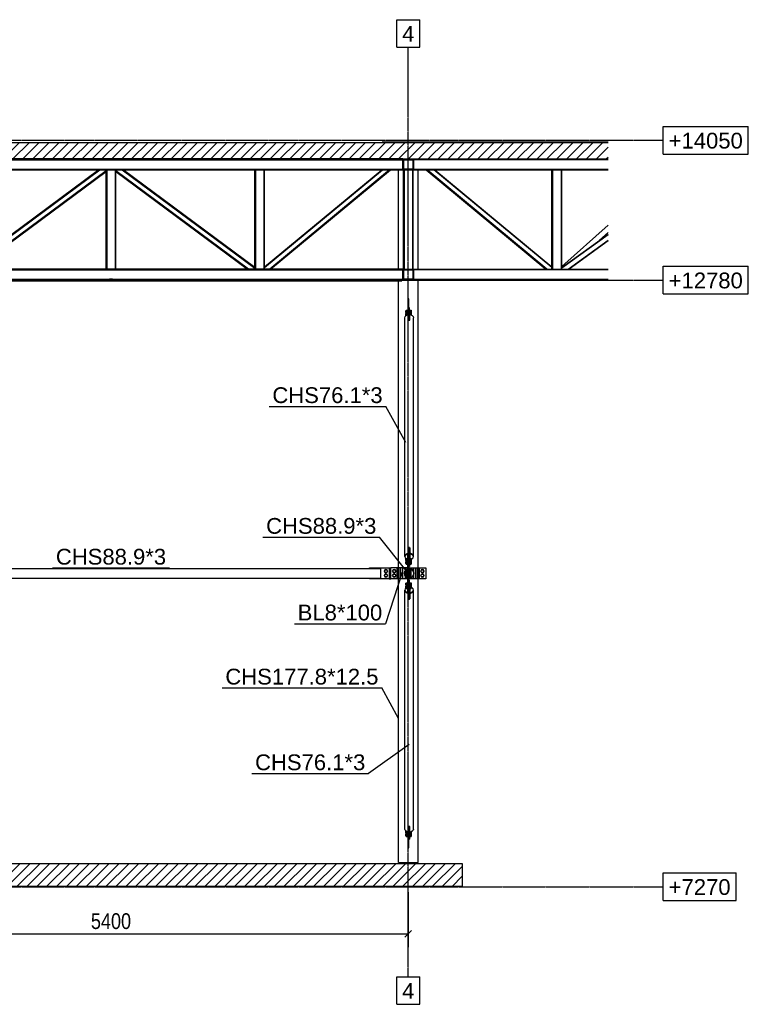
# Model space of a CAD drawing. Header units: millimetres. Extents: x 0 to 142951, y 0 to 27942.
# Tile 70 of 70: x 136334 to 142951, y 446 to 9389. Entities that reach past the tile are written whole.
import ezdxf

# ---------------------------------------------------------------- set-up
doc = ezdxf.new("R2010")
doc.units = ezdxf.units.MM
doc.linetypes.add('DXK_LINE_DOT2', pattern=[3.9198, 1.9599, -1.9599])
doc.linetypes.add('DXK_LINE_DOT3', pattern=[5.9187, 2.979, -0.9799, 0.9799, -0.9799])
doc.styles.add('Arial', font='ARIAL.TTF', dxfattribs={"height": 0.2})
doc.styles.add('Arial Narrow', font='ARIALN.TTF', dxfattribs={"height": 0.2})

# ---------------------------------------------------------------- blocks, each defined once
blk = doc.blocks.new('Part-85589 - 85581')
at = {"color": 7}
for p, q in [((139867.1, 6853.2), (139859.1, 6853.2)), ((139859.1, 6853.2), (139859.1, 6710.1)), ((139867.1, 6745.2), (139867.1, 6853.2)), ((139859.1, 6726.2), (139867.1, 6726.2)), ((139867.1, 6665.2), (139866.1, 6665.2))]:
    blk.add_line(p, q, dxfattribs=at)
blk = doc.blocks.new('Bolt-85613 - 85581')
at = {"color": 7}
for p, q in [((139838.1, 4270.4), (139838.1, 4270)), ((139838.1, 4270.4), (139843.1, 4270.4)), ((139838.1, 4270), (139838.1, 4254.7)), ((139838.1, 4254.7), (139843.1, 4254.7)), ((139838.1, 4244.9), (139838.1, 4244.5)), ((139838.1, 4244.9), (139843.1, 4244.9)), ((139838.1, 4244.5), (139838.1, 4229.1)), ((139838.1, 4229.1), (139843.1, 4229.1)), ((139843.1, 4275.5), (139843.1, 4224)), ((139843.1, 4275.5), (139856.1, 4275.5)), ((139843.1, 4264.9), (139856.1, 4264.9)), ((139843.1, 4251.9), (139856.1, 4251.9)), ((139843.1, 4249.5), (139856.1, 4249.5)), ((139843.1, 4239.3), (139856.1, 4239.3)), ((139843.1, 4226.3), (139856.1, 4226.3)), ((139843.1, 4224), (139856.1, 4224)), ((139856.1, 4277.3), (139856.1, 4276.6)), ((139856.1, 4277.3), (139859.1, 4277.3)), ((139856.1, 4276.6), (139856.1, 4222.2)), ((139856.1, 4247.8), (139859.1, 4247.8)), ((139856.1, 4222.2), (139859.1, 4222.2)), ((139875.1, 4277.3), (139878.1, 4277.3)), ((139875.1, 4247.8), (139878.1, 4247.8)), ((139875.1, 4222.2), (139878.1, 4222.2)), ((139878.1, 4277.3), (139878.1, 4222.2)), ((139878.1, 4275.5), (139888.1, 4275.5)), ((139878.1, 4264.9), (139888.1, 4264.9)), ((139878.1, 4251.9), (139888.1, 4251.9)), ((139878.1, 4249.5), (139888.1, 4249.5)), ((139878.1, 4239.3), (139888.1, 4239.3)), ((139878.1, 4226.3), (139888.1, 4226.3)), ((139878.1, 4224), (139888.1, 4224)), ((139888.1, 4275.5), (139888.1, 4224))]:
    blk.add_line(p, q, dxfattribs=at)
blk = doc.blocks.new('Part-85582 - 85581')
h = blk.add_hatch()
h.set_pattern_fill('ANSI31', color=6, scale=20, style=0)
h.paths.add_polyline_path([(140353.1, 1725.2), (123153.1, 1725.2), (123153.1, 1515.2), (140353.1, 1515.2)])
for p, q in [((123153.1, 1725.2), (140353.1, 1725.2)), ((140353.1, 1725.2), (140353.1, 1515.2)), ((140353.1, 1515.2), (123153.1, 1515.2))]:
    blk.add_line(p, q)
blk = doc.blocks.new('Part-85586 - 85581')
at = {"color": 7}
for p, q in [((139774.2, 7124.2), (139774.2, 8024.2)), ((139952, 7124.2), (139952, 8024.2)), ((139774.2, 4410.2), (139774.2, 7016.2)), ((139952, 4410.2), (139952, 7024.2)), ((139774.2, 1735.2), (139774.2, 4310.2)), ((139952, 1735.2), (139952, 4310.2)), ((139774.2, 1735.2), (139952, 1735.2))]:
    blk.add_line(p, q, dxfattribs=at)
blk = doc.blocks.new('Part-85587 - 85581')
at = {"color": 7}
for p, q in [((139844.2, 6703.4), (139856.6, 6709.7)), ((139856.6, 6709.7), (139866.1, 6711.2)), ((139866.1, 6659.4), (139866.1, 6711.2)), ((139876.1, 6659.4), (139876.1, 6711.2)), ((139876.1, 6711.2), (139885.7, 6709.7)), ((139885.7, 6709.7), (139898, 6703.4)), ((139833.1, 6682.7), (139836, 6693.9)), ((139833.1, 4512.3), (139833.1, 6682.7)), ((139836, 6693.9), (139844.2, 6703.4)), ((139866.1, 6659.4), (139871.1, 6660.2)), ((139871.1, 6660.2), (139876.1, 6659.4)), ((139898, 6703.4), (139906.3, 6693.9)), ((139906.3, 6693.9), (139909.2, 6682.7)), ((139909.2, 4512.3), (139909.2, 6682.7)), ((139866.1, 4592.5), (139867.1, 4592.7)), ((139866.1, 4592.5), (139866.1, 4538.5)), ((139866.1, 4590.2), (139867.1, 4590.4)), ((139875.1, 4592.7), (139876.1, 4592.5)), ((139875.1, 4590.4), (139876.1, 4590.2)), ((139876.1, 4592.5), (139876.1, 4538.5)), ((139836, 4523.5), (139833.1, 4512.3)), ((139833.1, 4512.3), (139836, 4501.1)), ((139844.2, 4533), (139836, 4523.5)), ((139836, 4501.1), (139844.2, 4491.6)), ((139836.1, 4512.3), (139838.8, 4522.6)), ((139838.8, 4502), (139836.1, 4512.3)), ((139838.8, 4522.6), (139846.3, 4531.3)), ((139846.3, 4493.2), (139838.8, 4502)), ((139856.6, 4539.3), (139844.2, 4533)), ((139844.2, 4491.6), (139856.6, 4485.2)), ((139846.3, 4531.3), (139857.7, 4537.2)), ((139857.7, 4487.4), (139846.3, 4493.2)), ((139866.1, 4540.8), (139856.6, 4539.3)), ((139856.6, 4485.2), (139859.1, 4484.8)), ((139857.7, 4537.2), (139866.1, 4538.5)), ((139859.1, 4487.2), (139857.7, 4487.4)), ((139866.1, 4536.4), (139866.1, 4537.9)), ((139866.1, 4537.9), (139867.1, 4537.7)), ((139875.1, 4537.7), (139876.1, 4537.9)), ((139875.1, 4535.4), (139876.1, 4535.5)), ((139885.7, 4539.3), (139876.1, 4540.8)), ((139876.1, 4538.5), (139884.5, 4537.2)), ((139876.1, 4537.9), (139876.1, 4483.8)), ((139884.5, 4487.4), (139876.1, 4486.1)), ((139876.1, 4483.8), (139885.7, 4485.2)), ((139884.5, 4537.2), (139895.9, 4531.3)), ((139895.9, 4493.2), (139884.5, 4487.4)), ((139898, 4533), (139885.7, 4539.3)), ((139885.7, 4485.2), (139898, 4491.6)), ((139895.9, 4531.3), (139903.5, 4522.6)), ((139903.5, 4502), (139895.9, 4493.2)), ((139906.3, 4523.5), (139898, 4533)), ((139898, 4491.6), (139906.3, 4501.1)), ((139903.5, 4522.6), (139906.2, 4512.3)), ((139906.2, 4512.3), (139903.5, 4502)), ((139909.2, 4512.3), (139906.3, 4523.5)), ((139906.3, 4501.1), (139909.2, 4512.3))]:
    blk.add_line(p, q, dxfattribs=at)
blk = doc.blocks.new('Part-85588 - 85581')
at = {"color": 7}
for p, q in [((139836, 4219.4), (139833.1, 4208.2)), ((139833.1, 2037.8), (139833.1, 4208.2)), ((139833.1, 4208.2), (139836, 4197)), ((139844.2, 4228.9), (139836, 4219.4)), ((139836.1, 4208.2), (139838.8, 4218.5)), ((139838.8, 4197.9), (139836.1, 4208.2)), ((139838.8, 4218.5), (139846.3, 4227.3)), ((139856.6, 4235.2), (139844.2, 4228.9)), ((139846.3, 4227.3), (139857.7, 4233.1)), ((139859.1, 4235.6), (139856.6, 4235.2)), ((139857.7, 4233.1), (139859.1, 4233.3)), ((139876.1, 4236.7), (139876.1, 4182.6)), ((139885.7, 4235.2), (139876.1, 4236.7)), ((139876.1, 4234.4), (139884.5, 4233.1)), ((139884.5, 4233.1), (139895.9, 4227.3)), ((139898, 4228.9), (139885.7, 4235.2)), ((139895.9, 4227.3), (139903.5, 4218.5)), ((139906.3, 4219.4), (139898, 4228.9)), ((139903.5, 4218.5), (139906.2, 4208.2)), ((139906.2, 4208.2), (139903.5, 4197.9)), ((139909.2, 4208.2), (139906.3, 4219.4)), ((139906.3, 4197), (139909.2, 4208.2)), ((139909.2, 2037.8), (139909.2, 4208.2)), ((139836, 4197), (139844.2, 4187.5)), ((139846.3, 4189.1), (139838.8, 4197.9)), ((139844.2, 4187.5), (139856.6, 4181.2)), ((139857.7, 4183.3), (139846.3, 4189.1)), ((139856.6, 4181.2), (139866.1, 4179.7)), ((139866.1, 4182), (139857.7, 4183.3)), ((139866.1, 4182.6), (139866.1, 4184.1)), ((139866.1, 4182.6), (139867.1, 4182.8)), ((139866.1, 4182), (139866.1, 4127.9)), ((139866.1, 4130.2), (139867.1, 4130.1)), ((139866.1, 4127.9), (139867.1, 4127.8)), ((139875.1, 4185.1), (139876.1, 4184.9)), ((139875.1, 4182.8), (139876.1, 4182.6)), ((139875.1, 4130.1), (139876.1, 4130.2)), ((139875.1, 4127.8), (139876.1, 4127.9)), ((139884.5, 4183.3), (139876.1, 4182)), ((139876.1, 4182), (139876.1, 4127.9)), ((139876.1, 4179.7), (139885.7, 4181.2)), ((139895.9, 4189.1), (139884.5, 4183.3)), ((139885.7, 4181.2), (139898, 4187.5)), ((139903.5, 4197.9), (139895.9, 4189.1)), ((139898, 4187.5), (139906.3, 4197)), ((139866.1, 2009.3), (139866.1, 2061.1)), ((139871.1, 2060.3), (139866.1, 2061.1)), ((139876.1, 2061.1), (139871.1, 2060.3)), ((139876.1, 2009.3), (139876.1, 2061.1)), ((139836, 2026.6), (139833.1, 2037.8)), ((139844.2, 2017.1), (139836, 2026.6)), ((139856.6, 2010.8), (139844.2, 2017.1)), ((139866.1, 2009.3), (139856.6, 2010.8)), ((139885.7, 2010.8), (139876.1, 2009.3)), ((139898, 2017.1), (139885.7, 2010.8)), ((139906.3, 2026.6), (139898, 2017.1)), ((139909.2, 2037.8), (139906.3, 2026.6))]:
    blk.add_line(p, q, dxfattribs=at)
blk = doc.blocks.new('Part-85590 - 85581')
at = {"color": 7}
for p, q in [((139859.1, 2010.4), (139859.1, 1867.2)), ((139859.1, 1994.2), (139867.1, 1994.2)), ((139866.1, 2055.2), (139867.1, 2055.2)), ((139867.1, 1867.2), (139867.1, 1975.2)), ((139859.1, 1867.2), (139867.1, 1867.2))]:
    blk.add_line(p, q, dxfattribs=at)
blk = doc.blocks.new('Part-85595 - 85581')
at = {"color": 7}
for p, q in [((139875.1, 6773.3), (139867.1, 6773.3)), ((139867.1, 6745.2), (139867.1, 6659.6)), ((139875.1, 6659.6), (139875.1, 6773.3)), ((139875.1, 6664.6), (139867.1, 6664.6))]:
    blk.add_line(p, q, dxfattribs=at)
blk = doc.blocks.new('Bolt-85596 - 85581')
at = {"color": 7}
for p, q in [((139838.1, 6744.9), (139838.1, 6729.1)), ((139838.1, 6744.9), (139843.1, 6744.9)), ((139838.1, 6729.1), (139843.1, 6729.1)), ((139838.1, 6719.3), (139838.1, 6703.6)), ((139838.1, 6719.3), (139843.1, 6719.3)), ((139843.1, 6750), (139843.1, 6702.1)), ((139843.1, 6750), (139856.1, 6750)), ((139843.1, 6747.7), (139856.1, 6747.7)), ((139843.1, 6734.7), (139856.1, 6734.7)), ((139843.1, 6724.4), (139856.1, 6724.4)), ((139843.1, 6722.1), (139856.1, 6722.1)), ((139843.1, 6709.1), (139855.4, 6709.1)), ((139856.1, 6751.8), (139856.1, 6709.5)), ((139856.1, 6751.8), (139859.1, 6751.8)), ((139856.1, 6726.2), (139859.1, 6726.2)), ((139875.1, 6751.8), (139878.1, 6751.8)), ((139875.1, 6726.2), (139878.1, 6726.2)), ((139878.1, 6751.8), (139878.1, 6710.9)), ((139878.1, 6750), (139888.1, 6750)), ((139878.1, 6747.7), (139888.1, 6747.7)), ((139878.1, 6734.7), (139888.1, 6734.7)), ((139878.1, 6724.4), (139888.1, 6724.4)), ((139878.1, 6722.1), (139888.1, 6722.1)), ((139886.9, 6709.1), (139888.1, 6709.1)), ((139888.1, 6750), (139888.1, 6708.5)), ((139838.1, 6703.6), (139843.1, 6703.6)), ((139875.1, 6696.7), (139876.1, 6696.7))]:
    blk.add_line(p, q, dxfattribs=at)
blk = doc.blocks.new('Part-85597 - 85581')
at = {"color": 7}
for p, q in [((139867.1, 2060.9), (139867.1, 1975.2)), ((139875.1, 2060.9), (139875.1, 1947.2)), ((139875.1, 2055.9), (139867.1, 2055.9)), ((139867.1, 1947.2), (139875.1, 1947.2))]:
    blk.add_line(p, q, dxfattribs=at)
blk = doc.blocks.new('Bolt-85598 - 85581')
at = {"color": 7}
for p, q in [((139838.1, 2016.9), (139838.1, 2001.2)), ((139838.1, 2016.9), (139843.1, 2016.9)), ((139838.1, 2001.2), (139843.1, 2001.2)), ((139838.1, 1991.4), (139838.1, 1975.6)), ((139838.1, 1991.4), (139843.1, 1991.4)), ((139838.1, 1975.6), (139843.1, 1975.6)), ((139843.1, 2018.4), (139843.1, 1970.5)), ((139843.1, 2011.4), (139855.4, 2011.4)), ((139843.1, 1998.4), (139856.1, 1998.4)), ((139843.1, 1996), (139856.1, 1996)), ((139843.1, 1985.8), (139856.1, 1985.8)), ((139843.1, 1972.8), (139856.1, 1972.8)), ((139843.1, 1970.5), (139856.1, 1970.5)), ((139856.1, 2011), (139856.1, 1968.7)), ((139856.1, 1994.3), (139859.1, 1994.3)), ((139856.1, 1968.7), (139859.1, 1968.7)), ((139875.1, 2023.8), (139876.1, 2023.8)), ((139875.1, 1994.3), (139878.1, 1994.3)), ((139875.1, 1968.7), (139878.1, 1968.7)), ((139878.1, 2009.6), (139878.1, 1968.7)), ((139878.1, 1998.4), (139888.1, 1998.4)), ((139878.1, 1996), (139888.1, 1996)), ((139878.1, 1985.8), (139888.1, 1985.8)), ((139878.1, 1972.8), (139888.1, 1972.8)), ((139878.1, 1970.5), (139888.1, 1970.5)), ((139886.9, 2011.4), (139888.1, 2011.4)), ((139888.1, 2012), (139888.1, 1970.5))]:
    blk.add_line(p, q, dxfattribs=at)
blk = doc.blocks.new('Part-85605 - 85581')
h = blk.add_hatch(color=6)
h.paths.add_polyline_path([(139915.6, 4360.2), (139912.2, 4377.3), (139902.6, 4391.7), (139888.1, 4401.3), (139871.1, 4404.7), (139854.1, 4401.3), (139839.7, 4391.7), (139830.1, 4377.3), (139826.7, 4360.2), (139830.1, 4343.2), (139839.7, 4328.8), (139854.1, 4319.2), (139871.1, 4315.8), (139888.1, 4319.2), (139902.6, 4328.8), (139912.2, 4343.2)])
h.paths.add_polyline_path([(139900.4, 4330.9), (139887, 4321.9), (139871.1, 4318.8), (139855.3, 4321.9), (139841.8, 4330.9), (139832.8, 4344.4), (139829.7, 4360.2), (139832.8, 4376.1), (139841.8, 4389.6), (139855.3, 4398.5), (139871.1, 4401.7), (139887, 4398.5), (139900.4, 4389.6), (139909.4, 4376.1), (139912.6, 4360.2), (139909.4, 4344.4)])
for radius, start, end in [(44.4, 22.5, 202.5), (41.5, 337.5, 157.5), (41.5, 157.5, 337.5), (44.4, 202.5, 22.5)]:
    blk.add_arc((139871.1, 4360.2), radius, start, end)
blk = doc.blocks.new('Part-86279 - 85581')
blk.add_hatch(color=6).paths.add_polyline_path([(137166, 7024.2), (137164.6, 7028.2), (137160.6, 7031.2), (137155.3, 7032.2), (137149.9, 7031.2), (137145.9, 7028.2), (137144.5, 7024.2), (137145.9, 7020.2), (137149.9, 7017.3), (137155.3, 7016.2), (137160.6, 7017.3), (137164.6, 7020.2)])
at = {"color": 7}
blk.add_line((134522.3, 7016.2), (137155.3, 7016.2), dxfattribs=at)
for p, q in [((137145.9, 7028.2), (137144.5, 7024.2)), ((137144.5, 7024.2), (137145.9, 7020.2)), ((137149.9, 7031.2), (137145.9, 7028.2)), ((137145.9, 7020.2), (137149.9, 7017.3)), ((137155.3, 7032.2), (137149.9, 7031.2)), ((137149.9, 7017.3), (137155.3, 7016.2)), ((137160.6, 7031.2), (137155.3, 7032.2)), ((137155.3, 7016.2), (137160.6, 7017.3)), ((137164.6, 7028.2), (137160.6, 7031.2)), ((137160.6, 7017.3), (137164.6, 7020.2)), ((137166, 7024.2), (137164.6, 7028.2)), ((137164.6, 7020.2), (137166, 7024.2))]:
    blk.add_line(p, q)
blk = doc.blocks.new('Part-85608 - 85581')
blk.add_hatch(color=6).paths.add_polyline_path([(139867.1, 4536.4), (139859.1, 4536.4), (139859.1, 4403.9), (139867.1, 4403.9)])
for p, q in [((139859.1, 4403.9), (139859.1, 4536.4)), ((139859.1, 4536.4), (139867.1, 4536.4)), ((139867.1, 4536.4), (139867.1, 4403.9)), ((139867.1, 4403.9), (139859.1, 4403.9))]:
    blk.add_line(p, q)
blk = doc.blocks.new('Part-85609 - 85581')
at = {"color": 7}
for p, q in [((139875.1, 4596.5), (139867.1, 4596.5)), ((139867.1, 4596.5), (139867.1, 4536.4)), ((139875.1, 4596.5), (139875.1, 4421.7)), ((139867.1, 4487.8), (139875.1, 4487.8)), ((139867.1, 4459.7), (139875.1, 4459.7)), ((139867.1, 4424.3), (139875.1, 4424.3)), ((139867.1, 4421.7), (139875.1, 4421.7))]:
    blk.add_line(p, q, dxfattribs=at)
blk = doc.blocks.new('Bolt-85610 - 85581')
at = {"color": 7}
for p, q in [((139838.1, 4491.4), (139838.1, 4475.6)), ((139838.1, 4491.4), (139843.1, 4491.4)), ((139838.1, 4475.6), (139843.1, 4475.6)), ((139843.1, 4496.5), (139843.1, 4444.9)), ((139843.1, 4496.5), (139856.1, 4496.5)), ((139843.1, 4494.2), (139856.1, 4494.2)), ((139843.1, 4481.2), (139856.1, 4481.2)), ((139856.1, 4498.3), (139856.1, 4443.2)), ((139856.1, 4498.3), (139859.1, 4498.3)), ((139856.1, 4472.7), (139859.1, 4472.7)), ((139875.1, 4498.3), (139878.1, 4498.3)), ((139875.1, 4472.7), (139878.1, 4472.7)), ((139878.1, 4498.3), (139878.1, 4443.2)), ((139878.1, 4496.5), (139888.1, 4496.5)), ((139878.1, 4494.2), (139888.1, 4494.2)), ((139878.1, 4481.2), (139888.1, 4481.2)), ((139888.1, 4496.5), (139888.1, 4444.9)), ((139838.1, 4465.8), (139838.1, 4450.1)), ((139838.1, 4465.8), (139843.1, 4465.8)), ((139838.1, 4450.1), (139843.1, 4450.1)), ((139843.1, 4470.9), (139856.1, 4470.9)), ((139843.1, 4468.6), (139856.1, 4468.6)), ((139843.1, 4455.6), (139856.1, 4455.6)), ((139843.1, 4444.9), (139856.1, 4444.9)), ((139856.1, 4443.2), (139859.1, 4443.2)), ((139875.1, 4443.2), (139878.1, 4443.2)), ((139878.1, 4470.9), (139888.1, 4470.9)), ((139878.1, 4468.6), (139888.1, 4468.6)), ((139878.1, 4455.6), (139888.1, 4455.6)), ((139878.1, 4444.9), (139888.1, 4444.9))]:
    blk.add_line(p, q, dxfattribs=at)
blk = doc.blocks.new('Part-85611 - 85581')
blk.add_hatch(color=6).paths.add_polyline_path([(139867.1, 4316.6), (139859.1, 4316.6), (139859.1, 4184.1), (139867.1, 4184.1)])
for p, q in [((139859.1, 4184.1), (139859.1, 4316.6)), ((139859.1, 4316.6), (139867.1, 4316.6)), ((139867.1, 4316.6), (139867.1, 4184.1)), ((139867.1, 4184.1), (139859.1, 4184.1))]:
    blk.add_line(p, q)
blk = doc.blocks.new('Part-85612 - 85581')
at = {"color": 7}
for p, q in [((139875.1, 4298.8), (139867.1, 4298.8)), ((139867.1, 4296.2), (139875.1, 4296.2)), ((139875.1, 4124), (139875.1, 4298.8)), ((139867.1, 4260.8), (139875.1, 4260.8)), ((139867.1, 4232.7), (139875.1, 4232.7)), ((139867.1, 4124), (139867.1, 4184.1)), ((139875.1, 4124), (139867.1, 4124))]:
    blk.add_line(p, q, dxfattribs=at)
blk = doc.blocks.new('Part-85614 - 85581')
at = {"color": 7}
for p, q in [((134716.3, 4403.8), (134817.3, 4403.8)), ((134716.3, 4316.7), (134716.3, 4403.8)), ((134817.3, 4404.7), (139509, 4404.7)), ((134817.3, 4403.8), (134817.3, 4404.7)), ((139509, 4403.8), (139509, 4404.7)), ((139509, 4403.8), (139610, 4403.8)), ((139610, 4403.8), (139610, 4316.7)), ((134817.3, 4316.7), (134716.3, 4316.7)), ((134817.3, 4315.8), (134817.3, 4316.7)), ((134817.3, 4315.8), (139509, 4315.8)), ((139509, 4316.7), (139610, 4316.7)), ((139509, 4315.8), (139509, 4316.7))]:
    blk.add_line(p, q, dxfattribs=at)
blk = doc.blocks.new('Part-85615 - 85581')
at = {"color": 7}
for p, q in [((139859.1, 4410.2), (139705, 4410.2)), ((139705, 4310.2), (139705, 4410.2)), ((139760, 4410.2), (139760, 4310.2)), ((139767.9, 4310.2), (139767.9, 4410.2)), ((139769, 4310.2), (139769, 4410.2)), ((139778.7, 4310.2), (139778.7, 4410.2)), ((139794.2, 4310.2), (139794.2, 4410.2)), ((139814.4, 4310.2), (139814.4, 4410.2)), ((139837.9, 4389), (139837.9, 4410.2)), ((139837.9, 4336.8), (139837.9, 4383.7)), ((139875.1, 4410.2), (140021.3, 4410.2)), ((139888.4, 4401.2), (139888.4, 4410.2)), ((139888.4, 4322.9), (139888.4, 4397.6)), ((139911.9, 4377.7), (139911.9, 4410.2)), ((139932.1, 4310.2), (139932.1, 4410.2)), ((139947.5, 4310.2), (139947.5, 4410.2)), ((139957.3, 4310.2), (139957.3, 4410.2)), ((139958.4, 4310.2), (139958.4, 4410.2)), ((139966.3, 4310.2), (139966.3, 4410.2)), ((140021.3, 4410.2), (140021.3, 4310.2)), ((139859.1, 4310.2), (139705, 4310.2)), ((139837.9, 4310.2), (139837.9, 4331.5)), ((140021.3, 4310.2), (139875.1, 4310.2)), ((139888.4, 4310.2), (139888.4, 4319.3)), ((139911.9, 4356.6), (139911.9, 4363.8)), ((139911.9, 4310.2), (139911.9, 4342.7))]:
    blk.add_line(p, q, dxfattribs=at)
blk = doc.blocks.new('Part-85616 - 85581')
at = {"color": 7}
for p, q in [((139690, 4410.2), (139705, 4410.2)), ((139690, 4310.2), (139705, 4310.2))]:
    blk.add_line(p, q, dxfattribs=at)
blk = doc.blocks.new('Part-85617 - 85581')
at = {"color": 7}
for p, q in [((139510, 4410.2), (139690, 4410.2)), ((139510, 4403.8), (139510, 4410.2)), ((139690, 4410.2), (139690, 4310.2)), ((139510, 4310.2), (139510, 4316.7)), ((139690, 4310.2), (139510, 4310.2))]:
    blk.add_line(p, q, dxfattribs=at)
blk = doc.blocks.new('Bolt-85619 - 85581')
at = {"color": 7}
for p, q in [((139977.4, 4380.2), (139984.3, 4392.2)), ((139984.3, 4392.2), (139998.2, 4392.2)), ((139998.2, 4392.2), (140005.1, 4380.2)), ((139984.3, 4368.2), (139977.4, 4380.2)), ((139977.4, 4340.2), (139984.3, 4352.2)), ((139984.3, 4328.2), (139977.4, 4340.2)), ((139998.2, 4368.2), (139984.3, 4368.2)), ((139984.3, 4352.2), (139998.2, 4352.2)), ((139998.2, 4328.2), (139984.3, 4328.2)), ((140005.1, 4380.2), (139998.2, 4368.2)), ((139998.2, 4352.2), (140005.1, 4340.2)), ((140005.1, 4340.2), (139998.2, 4328.2))]:
    blk.add_line(p, q, dxfattribs=at)
for centre, start, end in [((139991.3, 4380.2), 0, 180), ((139991.3, 4380.2), 180, 0), ((139991.3, 4340.2), 0, 180), ((139991.3, 4340.2), 180, 0)]:
    blk.add_arc(centre, 15, start, end, dxfattribs=at)
blk = doc.blocks.new('Bolt-85620 - 85581')
at = {"color": 7}
for p, q in [((139721.1, 4380.2), (139728.1, 4392.2)), ((139728.1, 4392.2), (139741.9, 4392.2)), ((139741.9, 4392.2), (139748.9, 4380.2)), ((139728.1, 4368.2), (139721.1, 4380.2)), ((139721.1, 4340.2), (139728.1, 4352.2)), ((139728.1, 4328.2), (139721.1, 4340.2)), ((139741.9, 4368.2), (139728.1, 4368.2)), ((139728.1, 4352.2), (139741.9, 4352.2)), ((139741.9, 4328.2), (139728.1, 4328.2)), ((139748.9, 4380.2), (139741.9, 4368.2)), ((139741.9, 4352.2), (139748.9, 4340.2)), ((139748.9, 4340.2), (139741.9, 4328.2))]:
    blk.add_line(p, q, dxfattribs=at)
for centre, start, end in [((139735, 4380.2), 0, 180), ((139735, 4380.2), 180, 0), ((139735, 4340.2), 0, 180), ((139735, 4340.2), 180, 0)]:
    blk.add_arc(centre, 15, start, end, dxfattribs=at)
blk = doc.blocks.new('Bolt-85621 - 85581')
at = {"color": 7}
for p, q in [((139646.1, 4380.2), (139653.1, 4392.2)), ((139653.1, 4392.2), (139666.9, 4392.2)), ((139666.9, 4392.2), (139673.9, 4380.2)), ((139653.1, 4368.2), (139646.1, 4380.2)), ((139646.1, 4340.2), (139653.1, 4352.2)), ((139653.1, 4328.2), (139646.1, 4340.2)), ((139666.9, 4368.2), (139653.1, 4368.2)), ((139653.1, 4352.2), (139666.9, 4352.2)), ((139666.9, 4328.2), (139653.1, 4328.2)), ((139673.9, 4380.2), (139666.9, 4368.2)), ((139666.9, 4352.2), (139673.9, 4340.2)), ((139673.9, 4340.2), (139666.9, 4328.2))]:
    blk.add_line(p, q, dxfattribs=at)
for centre, start, end in [((139660, 4380.2), 0, 180), ((139660, 4380.2), 180, 0), ((139660, 4340.2), 0, 180), ((139660, 4340.2), 180, 0)]:
    blk.add_arc(centre, 15, start, end, dxfattribs=at)
blk = doc.blocks.new('Part-85623 - 85581')
at = {"color": 7}
for p, q in [((139859.1, 4402.3), (139859.1, 4403.9)), ((139859.1, 4321.2), (139859.1, 4399.3)), ((139859.1, 4316.6), (139859.1, 4318.2))]:
    blk.add_line(p, q, dxfattribs=at)
blk = doc.blocks.new('Part-85624 - 85581')
at = {"color": 7}
for p, q in [((139867.1, 4410.2), (139875.1, 4410.2)), ((139867.1, 4319.6), (139867.1, 4400.9)), ((139875.1, 4403.9), (139875.1, 4410.2)), ((139875.1, 4319.6), (139875.1, 4400.9)), ((139867.1, 4310.2), (139875.1, 4310.2)), ((139875.1, 4310.2), (139875.1, 4316.6))]:
    blk.add_line(p, q, dxfattribs=at)
blk = doc.blocks.new('Bolt-85625 - 85581')
at = {"color": 7}
for p, q in [((139838.1, 4384), (139838.1, 4372.2)), ((139840.9, 4388.2), (139843.1, 4388.2)), ((139843.1, 4394), (139843.1, 4394.1)), ((139843.1, 4394.1), (139843.3, 4394.1)), ((139843.1, 4390.4), (139843.1, 4366.4)), ((139843.1, 4387.2), (139856.1, 4387.2)), ((139848.6, 4394.1), (139856.1, 4394.1)), ((139856.1, 4395.2), (139856.1, 4365.2)), ((139856.1, 4395.2), (139859.1, 4395.2)), ((139875.1, 4395.2), (139878.1, 4395.2)), ((139878.1, 4395.2), (139878.1, 4365.2)), ((139878.1, 4394.1), (139888.1, 4394.1)), ((139878.1, 4387.2), (139888.1, 4387.2)), ((139888.1, 4366.4), (139888.1, 4394.1)), ((139838.1, 4372.2), (139843.1, 4372.2)), ((139838.1, 4348.2), (139838.1, 4336.5)), ((139838.1, 4348.2), (139843.1, 4348.2)), ((139840.9, 4332.2), (139843.1, 4332.2)), ((139843.1, 4373.3), (139856.1, 4373.3)), ((139843.1, 4366.4), (139856.1, 4366.4)), ((139843.1, 4354.1), (139843.1, 4330.1)), ((139843.1, 4354.1), (139856.1, 4354.1)), ((139843.1, 4347.2), (139856.1, 4347.2)), ((139843.1, 4333.3), (139856.1, 4333.3)), ((139843.1, 4326.4), (139843.1, 4326.5)), ((139843.1, 4326.4), (139843.3, 4326.4)), ((139848.6, 4326.4), (139856.1, 4326.4)), ((139856.1, 4365.2), (139859.1, 4365.2)), ((139856.1, 4355.2), (139856.1, 4325.2)), ((139856.1, 4355.2), (139859.1, 4355.2)), ((139856.1, 4325.2), (139859.1, 4325.2)), ((139875.1, 4365.2), (139878.1, 4365.2)), ((139875.1, 4355.2), (139878.1, 4355.2)), ((139875.1, 4325.2), (139878.1, 4325.2)), ((139878.1, 4373.3), (139888.1, 4373.3)), ((139878.1, 4366.4), (139888.1, 4366.4)), ((139878.1, 4355.2), (139878.1, 4325.2)), ((139878.1, 4354.1), (139888.1, 4354.1)), ((139878.1, 4347.2), (139888.1, 4347.2)), ((139878.1, 4333.3), (139888.1, 4333.3)), ((139878.1, 4326.4), (139888.1, 4326.4)), ((139888.1, 4326.4), (139888.1, 4354.1))]:
    blk.add_line(p, q, dxfattribs=at)
blk = doc.blocks.new('Part-86325 - 85581')
at = {"color": 7}
for p, q in [((140487, 8276.2), (139986, 8276.2)), ((139986, 8274.2), (139986, 8276.2)), ((140486, 8274.2), (140486, 8276.2))]:
    blk.add_line(p, q, dxfattribs=at)
blk = doc.blocks.new('Part-86099 - 85581')
h = blk.add_hatch(color=6)
h.paths.add_polyline_path([(139913.1, 8124.2), (139813.1, 8124.2), (139813.1, 8024.2), (139913.1, 8024.2)])
h.paths.add_polyline_path([(139821.1, 8032.2), (139821.1, 8116.2), (139905.1, 8116.2), (139905.1, 8032.2)])
for p, q in [((139813.1, 8024.2), (139813.1, 8124.2)), ((139813.1, 8124.2), (139913.1, 8124.2)), ((139821.1, 8032.2), (139821.1, 8116.2)), ((139821.1, 8116.2), (139905.1, 8116.2)), ((139905.1, 8116.2), (139905.1, 8032.2)), ((139913.1, 8024.2), (139913.1, 8124.2)), ((139813.1, 8024.2), (139913.1, 8024.2)), ((139905.1, 8032.2), (139821.1, 8032.2))]:
    blk.add_line(p, q)
blk = doc.blocks.new('GridLine-85746 - 85581')
at = {"color": 6}
for p, q in [((139757.5, 9389.3), (139968.8, 9389.3)), ((139757.5, 9139.3), (139757.5, 9389.3)), ((139968.8, 9139.3), (139968.8, 9389.3)), ((139757.5, 9139.3), (139968.8, 9139.3)), ((139757.5, 695.7), (139968.8, 695.7)), ((139757.5, 445.7), (139757.5, 695.7)), ((139968.8, 445.7), (139968.8, 695.7)), ((139757.5, 445.7), (139968.8, 445.7))]:
    blk.add_line(p, q, dxfattribs=at)
at = {"color": 6, "linetype": 'DXK_LINE_DOT3'}
blk.add_line((139863.1, 695.7), (139863.1, 9139.3), dxfattribs=at)
at = {"color": 7, "style": 'Arial'}
for p in [(139807.5, 9189.3), (139807.5, 495.7)]:
    blk.add_text('4', height=143.3, dxfattribs=at).set_placement(p)
blk = doc.blocks.new('GridLine-85747 - 85581')
at = {"color": 6}
for p, q in [((142177.6, 1639.2), (142839.5, 1639.2)), ((142177.6, 1389.2), (142177.6, 1639.2)), ((142839.5, 1389.2), (142839.5, 1639.2)), ((142177.6, 1389.2), (142839.5, 1389.2))]:
    blk.add_line(p, q, dxfattribs=at)
at = {"color": 6, "linetype": 'DXK_LINE_DOT3'}
blk.add_line((122472.6, 1514.2), (142177.6, 1514.2), dxfattribs=at)
at = {"color": 7, "style": 'Arial'}
blk.add_text('+7270', height=143.26, dxfattribs=at).set_placement((142227.6, 1439.2))
blk = doc.blocks.new('Part-86327 - 85581')
at = {"color": 7}
for p, q in [((141489.6, 8276.2), (140988, 8276.2)), ((140988, 8274.2), (140988, 8276.2)), ((141488, 8274.2), (141488, 8276.2))]:
    blk.add_line(p, q, dxfattribs=at)
blk = doc.blocks.new('Part-86180 - 85581')
for points in [[(141120.3, 7124.2), (140033.1, 8024.2), (140025.2, 8024.2), (141112.4, 7124.2)], [(141167, 7143.9), (140103.6, 8024.2), (140095.8, 8024.2), (141167, 7137.5)]]:
    blk.add_hatch(color=6).paths.add_polyline_path(points)
for p, q in [((140025.2, 8024.2), (141112.4, 7124.2)), ((140033.1, 8024.2), (140025.2, 8024.2)), ((141120.3, 7124.2), (140033.1, 8024.2)), ((140095.8, 8024.2), (140103.6, 8024.2)), ((141167, 7137.5), (140095.8, 8024.2)), ((140103.6, 8024.2), (141167, 7143.9)), ((141112.4, 7124.2), (141120.3, 7124.2)), ((141167, 7143.9), (141167, 7137.5))]:
    blk.add_line(p, q)
blk = doc.blocks.new('Part-86326 - 85581')
at = {"color": 7}
for p, q in [((140988, 8276.2), (140487, 8276.2)), ((140487, 8274.2), (140487, 8276.2)), ((140987, 8274.2), (140987, 8276.2))]:
    blk.add_line(p, q, dxfattribs=at)
blk = doc.blocks.new('Part-86187 - 85581')
at = {"color": 7}
for p, q in [((141257, 7147.7), (141677.6, 7521.9)), ((141600.6, 7386.4), (141677.6, 7455))]:
    blk.add_line(p, q, dxfattribs=at)
blk = doc.blocks.new('Part-86100 - 85581')
h = blk.add_hatch(color=6)
h.paths.add_polyline_path([(139913.1, 7124.2), (139813.1, 7124.2), (139813.1, 7024.2), (139913.1, 7024.2)])
h.paths.add_polyline_path([(139821.1, 7032.2), (139821.1, 7116.2), (139905.1, 7116.2), (139905.1, 7032.2)])
for p, q in [((139813.1, 7024.2), (139813.1, 7124.2)), ((139813.1, 7124.2), (139913.1, 7124.2)), ((139821.1, 7032.2), (139821.1, 7116.2)), ((139821.1, 7116.2), (139905.1, 7116.2)), ((139905.1, 7116.2), (139905.1, 7032.2)), ((139913.1, 7024.2), (139913.1, 7124.2)), ((139813.1, 7024.2), (139913.1, 7024.2)), ((139905.1, 7032.2), (139821.1, 7032.2))]:
    blk.add_line(p, q)
blk = doc.blocks.new('Part-86101 - 85581')
for points in [[(139824.1, 8024.2), (139818.1, 8024.2), (139818.1, 7124.2), (139824.1, 7124.2)], [(139908.1, 8024.2), (139902.1, 8024.2), (139902.1, 7124.2), (139908.1, 7124.2)]]:
    blk.add_hatch(color=6).paths.add_polyline_path(points)
for p, q in [((139818.1, 8024.2), (139824.1, 8024.2)), ((139818.1, 7124.2), (139818.1, 8024.2)), ((139824.1, 8024.2), (139824.1, 7124.2)), ((139908.1, 8024.2), (139902.1, 8024.2)), ((139902.1, 8024.2), (139902.1, 7124.2)), ((139908.1, 7124.2), (139908.1, 8024.2)), ((139818.1, 7124.2), (139824.1, 7124.2)), ((139902.1, 7124.2), (139908.1, 7124.2))]:
    blk.add_line(p, q)
blk = doc.blocks.new('Part-86127 - 85581')
for points in [[(139813.1, 8124.2), (134513.1, 8124.2), (134513.1, 8116.2), (139813.1, 8116.2)], [(139813.1, 8032.2), (134513.1, 8032.2), (134513.1, 8024.2), (139813.1, 8024.2)]]:
    blk.add_hatch(color=6).paths.add_polyline_path(points)
for p, q in [((139813.1, 8124.2), (134513.1, 8124.2)), ((134513.1, 8124.2), (134513.1, 8116.2)), ((134513.1, 8116.2), (139813.1, 8116.2)), ((139813.1, 8116.2), (139813.1, 8124.2)), ((134513.1, 8032.2), (139813.1, 8032.2)), ((134513.1, 8032.2), (134513.1, 8024.2)), ((134513.1, 8024.2), (139813.1, 8024.2)), ((139813.1, 8032.2), (139813.1, 8024.2))]:
    blk.add_line(p, q)
blk = doc.blocks.new('Part-86144 - 85581')
for points in [[(139813.1, 7124.2), (134513.1, 7124.2), (134513.1, 7116.2), (139813.1, 7116.2)], [(139813.1, 7032.2), (134513.1, 7032.2), (134513.1, 7024.2), (139813.1, 7024.2)]]:
    blk.add_hatch(color=6).paths.add_polyline_path(points)
for p, q in [((139813.1, 7124.2), (134513.1, 7124.2)), ((134513.1, 7124.2), (134513.1, 7116.2)), ((134513.1, 7116.2), (139813.1, 7116.2)), ((139813.1, 7116.2), (139813.1, 7124.2)), ((134513.1, 7032.2), (139813.1, 7032.2)), ((134513.1, 7032.2), (134513.1, 7024.2)), ((134513.1, 7024.2), (139813.1, 7024.2)), ((139813.1, 7032.2), (139813.1, 7024.2))]:
    blk.add_line(p, q)
blk = doc.blocks.new('Part-86145 - 85581')
for points in [[(137124.1, 8024.2), (137118.1, 8024.2), (137118.1, 7124.2), (137124.1, 7124.2)], [(137208.1, 8024.2), (137202.1, 8024.2), (137202.1, 7124.2), (137208.1, 7124.2)]]:
    blk.add_hatch(color=6).paths.add_polyline_path(points)
for p, q in [((137118.1, 8024.2), (137124.1, 8024.2)), ((137118.1, 7124.2), (137118.1, 8024.2)), ((137124.1, 8024.2), (137124.1, 7124.2)), ((137208.1, 8024.2), (137202.1, 8024.2)), ((137202.1, 8024.2), (137202.1, 7124.2)), ((137208.1, 7124.2), (137208.1, 8024.2)), ((137118.1, 7124.2), (137124.1, 7124.2)), ((137202.1, 7124.2), (137208.1, 7124.2))]:
    blk.add_line(p, q)
blk = doc.blocks.new('Part-86147 - 85581')
for points in [[(138474.1, 8024.2), (138468.1, 8024.2), (138468.1, 7124.2), (138474.1, 7124.2)], [(138558.1, 8024.2), (138552.1, 8024.2), (138552.1, 7124.2), (138558.1, 7124.2)]]:
    blk.add_hatch(color=6).paths.add_polyline_path(points)
for p, q in [((138468.1, 8024.2), (138474.1, 8024.2)), ((138468.1, 7124.2), (138468.1, 8024.2)), ((138474.1, 8024.2), (138474.1, 7124.2)), ((138558.1, 8024.2), (138552.1, 8024.2)), ((138552.1, 8024.2), (138552.1, 7124.2)), ((138558.1, 7124.2), (138558.1, 8024.2)), ((138468.1, 7124.2), (138474.1, 7124.2)), ((138552.1, 7124.2), (138558.1, 7124.2))]:
    blk.add_line(p, q)
blk = doc.blocks.new('Part-86148 - 85581')
for points in [[(138412, 7124.2), (137208.1, 8016), (137208.1, 8009.8), (138403.6, 7124.2)], [(138468.1, 7138.7), (137272.6, 8024.2), (137264.2, 8024.2), (138468.1, 7132.5)]]:
    blk.add_hatch(color=6).paths.add_polyline_path(points)
for p, q in [((138412, 7124.2), (137208.1, 8016)), ((137208.1, 8016), (137208.1, 8009.8)), ((137208.1, 8009.8), (138403.6, 7124.2)), ((137272.6, 8024.2), (137264.2, 8024.2)), ((137264.2, 8024.2), (138468.1, 7132.5)), ((138468.1, 7138.7), (137272.6, 8024.2)), ((138403.6, 7124.2), (138412, 7124.2)), ((138468.1, 7132.5), (138468.1, 7138.7))]:
    blk.add_line(p, q)
blk = doc.blocks.new('Part-86149 - 85581')
for points in [[(137062, 8024.2), (137053.6, 8024.2), (135858.1, 7138.7), (135858.1, 7132.5)], [(137118.1, 8016), (135914.2, 7124.2), (135922.6, 7124.2), (137118.1, 8009.8)]]:
    blk.add_hatch(color=6).paths.add_polyline_path(points)
for p, q in [((135858.1, 7132.5), (137062, 8024.2)), ((137053.6, 8024.2), (135858.1, 7138.7)), ((137118.1, 8016), (135914.2, 7124.2)), ((135922.6, 7124.2), (137118.1, 8009.8)), ((137062, 8024.2), (137053.6, 8024.2)), ((137118.1, 8009.8), (137118.1, 8016)), ((135858.1, 7138.7), (135858.1, 7132.5)), ((135914.2, 7124.2), (135922.6, 7124.2))]:
    blk.add_line(p, q)
blk = doc.blocks.new('Part-86328 - 85581')
at = {"color": 7}
for p, q in [((141677.6, 8276.2), (141489.6, 8276.2)), ((141489.6, 8276.2), (141489.6, 8274.2))]:
    blk.add_line(p, q, dxfattribs=at)
blk = doc.blocks.new('Part-86151 - 85581')
for points in [[(139630.3, 8024.2), (139622.5, 8024.2), (138558.1, 7143.9), (138558.1, 7137.4)], [(139700.9, 8024.2), (139693.1, 8024.2), (138605, 7124.2), (138612.8, 7124.2)]]:
    blk.add_hatch(color=6).paths.add_polyline_path(points)
for p, q in [((138558.1, 7137.4), (139630.3, 8024.2)), ((138558.1, 7143.9), (139622.5, 8024.2)), ((139693.1, 8024.2), (138605, 7124.2)), ((138612.8, 7124.2), (139700.9, 8024.2)), ((139622.5, 8024.2), (139630.3, 8024.2)), ((139700.9, 8024.2), (139693.1, 8024.2)), ((138558.1, 7143.9), (138558.1, 7137.4)), ((138605, 7124.2), (138612.8, 7124.2))]:
    blk.add_line(p, q)
blk = doc.blocks.new('Part-86176 - 85581')
for points in [[(141677.6, 8116.2), (141677.6, 8124.2), (139913, 8124.2), (139913, 8116.2)], [(141677.6, 8024.2), (141677.6, 8032.2), (139913, 8032.2), (139913, 8024.2)]]:
    blk.add_hatch(color=6).paths.add_polyline_path(points)
for p, q in [((139913, 8124.2), (141677.6, 8124.2)), ((139913, 8116.2), (139913, 8124.2)), ((141677.6, 8116.2), (139913, 8116.2)), ((139913, 8024.2), (139913, 8032.2)), ((139913, 8032.2), (141677.6, 8032.2)), ((139913, 8024.2), (141677.6, 8024.2))]:
    blk.add_line(p, q)
blk = doc.blocks.new('Part-86177 - 85581')
for points in [[(141677.6, 7116.2), (141677.6, 7124.2), (139913, 7124.2), (139913, 7116.2)], [(141677.6, 7024.2), (141677.6, 7032.2), (139913, 7032.2), (139913, 7024.2)]]:
    blk.add_hatch(color=6).paths.add_polyline_path(points)
for p, q in [((139913, 7124.2), (141677.6, 7124.2)), ((139913, 7116.2), (139913, 7124.2)), ((141677.6, 7116.2), (139913, 7116.2)), ((139913, 7024.2), (139913, 7032.2)), ((139913, 7032.2), (141677.6, 7032.2)), ((139913, 7024.2), (141677.6, 7024.2))]:
    blk.add_line(p, q)
blk = doc.blocks.new('Part-86178 - 85581')
for points in [[(141173, 8024.2), (141167, 8024.2), (141167, 7124.2), (141173, 7124.2)], [(141257, 8024.2), (141251, 8024.2), (141251, 7124.2), (141257, 7124.2)]]:
    blk.add_hatch(color=6).paths.add_polyline_path(points)
for p, q in [((141167, 8024.2), (141173, 8024.2)), ((141167, 7124.2), (141167, 8024.2)), ((141173, 8024.2), (141173, 7124.2)), ((141257, 8024.2), (141251, 8024.2)), ((141251, 8024.2), (141251, 7124.2)), ((141257, 7124.2), (141257, 8024.2)), ((141167, 7124.2), (141173, 7124.2)), ((141251, 7124.2), (141257, 7124.2))]:
    blk.add_line(p, q)
blk = doc.blocks.new('Part-86179 - 85581')
for points in [[(141677.6, 7436.1), (141677.6, 7442.3), (141257, 7137.7), (141257, 7131.5)], [(141677.6, 7380.5), (141677.6, 7386.7), (141315.2, 7124.2), (141323.7, 7124.2)]]:
    blk.add_hatch(color=6).paths.add_polyline_path(points)
for p, q in [((141257, 7137.7), (141677.6, 7442.3)), ((141677.6, 7436.1), (141257, 7131.5)), ((141315.2, 7124.2), (141677.6, 7386.7)), ((141677.6, 7380.5), (141323.7, 7124.2)), ((141257, 7131.5), (141257, 7137.7)), ((141323.7, 7124.2), (141315.2, 7124.2))]:
    blk.add_line(p, q)
blk = doc.blocks.new('GridLine-86364 - 85581')
at = {"color": 6}
for p, q in [((142177.6, 7149.2), (142950.7, 7149.2)), ((142177.6, 6899.2), (142177.6, 7149.2)), ((142950.7, 6899.2), (142950.7, 7149.2)), ((142177.6, 6899.2), (142950.7, 6899.2))]:
    blk.add_line(p, q, dxfattribs=at)
at = {"color": 6, "linetype": 'DXK_LINE_DOT3'}
blk.add_line((122472.6, 7024.2), (142177.6, 7024.2), dxfattribs=at)
at = {"color": 7, "style": 'Arial'}
blk.add_text('+12780', height=143.26, dxfattribs=at).set_placement((142227.6, 6949.2))
blk = doc.blocks.new('Part-86280 - 85581')
blk.add_hatch(color=6).paths.add_polyline_path([(137181.8, 7024.2), (137180.3, 7028.2), (137176.4, 7031.2), (137171, 7032.2), (137165.6, 7031.2), (137161.7, 7028.2), (137160.2, 7024.2), (137161.7, 7020.2), (137165.6, 7017.3), (137171, 7016.2), (137176.4, 7017.3), (137180.3, 7020.2)])
for p, q in [((137161.7, 7028.2), (137160.2, 7024.2)), ((137160.2, 7024.2), (137161.7, 7020.2)), ((137165.6, 7031.2), (137161.7, 7028.2)), ((137161.7, 7020.2), (137165.6, 7017.3)), ((137171, 7032.2), (137165.6, 7031.2)), ((137165.6, 7017.3), (137171, 7016.2)), ((137176.4, 7031.2), (137171, 7032.2)), ((137171, 7016.2), (137176.4, 7017.3)), ((137180.3, 7028.2), (137176.4, 7031.2)), ((137176.4, 7017.3), (137180.3, 7020.2)), ((137181.8, 7024.2), (137180.3, 7028.2)), ((137180.3, 7020.2), (137181.8, 7024.2))]:
    blk.add_line(p, q)
at = {"color": 7}
blk.add_line((137171, 7016.2), (139804, 7016.2), dxfattribs=at)
blk = doc.blocks.new('Part-86287 - 85581')
at = {"color": 7}
for p, q in [((137118.1, 7952.2), (137117.6, 7952.2)), ((137117.6, 7952.2), (137117.6, 7944.2)), ((137117.6, 7944.2), (137118.1, 7944.2)), ((137208.6, 7952.2), (137208.1, 7952.2)), ((137208.1, 7944.2), (137208.6, 7944.2)), ((137208.6, 7944.2), (137208.6, 7952.2))]:
    blk.add_line(p, q, dxfattribs=at)
blk = doc.blocks.new('Part-86289 - 85581')
at = {"color": 7}
for p, q in [((138468.1, 7952.2), (138467.6, 7952.2)), ((138467.6, 7952.2), (138467.6, 7944.2)), ((138467.6, 7944.2), (138468.1, 7944.2)), ((138558.6, 7952.2), (138558.1, 7952.2)), ((138558.1, 7944.2), (138558.6, 7944.2)), ((138558.6, 7944.2), (138558.6, 7952.2))]:
    blk.add_line(p, q, dxfattribs=at)
blk = doc.blocks.new('Part-86299 - 85581')
at = {"color": 7}
for p, q in [((141167, 7952.2), (141166.5, 7952.2)), ((141166.5, 7952.2), (141166.5, 7944.2)), ((141166.5, 7944.2), (141167, 7944.2)), ((141257.5, 7952.2), (141257, 7952.2)), ((141257, 7944.2), (141257.5, 7944.2)), ((141257.5, 7944.2), (141257.5, 7952.2))]:
    blk.add_line(p, q, dxfattribs=at)
blk = doc.blocks.new('Part-86311 - 85581')
h = blk.add_hatch()
h.set_pattern_fill('ANSI31', color=6, scale=20, style=0)
h.paths.add_polyline_path([(141677.6, 8124.2), (141677.6, 8274.2), (122972.6, 8274.2), (122972.6, 8124.2)])
for p, q in [((122972.6, 8274.2), (141677.6, 8274.2)), ((122972.6, 8124.2), (141677.6, 8124.2))]:
    blk.add_line(p, q)
blk = doc.blocks.new('Part-86324 - 85581')
at = {"color": 7}
for p, q in [((139986, 8276.2), (139624.3, 8276.2)), ((139985, 8276.2), (139985, 8274.2))]:
    blk.add_line(p, q, dxfattribs=at)
blk = doc.blocks.new('Surfacing-86359 - 85581')
at = {"color": 3}
for p, q in [((141067.2, 8277.2), (139624.3, 8277.2)), ((139986, 8276.2), (139624.3, 8276.2)), ((139985, 8276.2), (139985, 8277.2))]:
    blk.add_line(p, q, dxfattribs=at)
at = {"color": 174, "linetype": 'DXK_LINE_DOT2'}
blk.add_line((141067.2, 8276.2), (139986, 8276.2), dxfattribs=at)
blk = doc.blocks.new('Surfacing-86360 - 85581')
at = {"color": 3}
for p, q in [((141677.6, 8277.2), (139986, 8277.2)), ((139986, 8276.2), (139986, 8277.2)), ((140487, 8276.2), (139986, 8276.2)), ((140486, 8276.2), (140486, 8277.2))]:
    blk.add_line(p, q, dxfattribs=at)
at = {"color": 174, "linetype": 'DXK_LINE_DOT2'}
blk.add_line((141677.6, 8276.2), (140487, 8276.2), dxfattribs=at)
blk = doc.blocks.new('Surfacing-86361 - 85581')
at = {"color": 3}
for p, q in [((141677.6, 8277.2), (140487, 8277.2)), ((140487, 8276.2), (140487, 8277.2)), ((140988, 8276.2), (140487, 8276.2)), ((140987, 8276.2), (140987, 8277.2))]:
    blk.add_line(p, q, dxfattribs=at)
at = {"color": 174, "linetype": 'DXK_LINE_DOT2'}
blk.add_line((141677.6, 8276.2), (140988, 8276.2), dxfattribs=at)
blk = doc.blocks.new('Surfacing-86362 - 85581')
at = {"color": 3}
for p, q in [((141677.6, 8277.2), (140988, 8277.2)), ((140988, 8276.2), (140988, 8277.2)), ((141489.6, 8276.2), (140988, 8276.2)), ((141488, 8276.2), (141488, 8277.2))]:
    blk.add_line(p, q, dxfattribs=at)
at = {"color": 174, "linetype": 'DXK_LINE_DOT2'}
blk.add_line((141677.6, 8276.2), (141489.6, 8276.2), dxfattribs=at)
blk = doc.blocks.new('Surfacing-86363 - 85581')
at = {"color": 3}
for p, q in [((141677.6, 8277.2), (141489.6, 8277.2)), ((141489.6, 8277.2), (141489.6, 8276.2)), ((141489.6, 8276.2), (141677.6, 8276.2))]:
    blk.add_line(p, q, dxfattribs=at)
blk = doc.blocks.new('GridLine-86365 - 85581')
at = {"color": 6}
for p, q in [((142177.6, 8419.2), (142950.7, 8419.2)), ((142177.6, 8169.2), (142177.6, 8419.2)), ((142950.7, 8169.2), (142950.7, 8419.2)), ((142177.6, 8169.2), (142950.7, 8169.2))]:
    blk.add_line(p, q, dxfattribs=at)
at = {"color": 6, "linetype": 'DXK_LINE_DOT3'}
blk.add_line((122472.6, 8294.2), (142177.6, 8294.2), dxfattribs=at)
at = {"color": 7, "style": 'Arial'}
blk.add_text('+14050', height=143.26, dxfattribs=at).set_placement((142227.6, 8219.2))
blk = doc.blocks.new('StraightDimension-87379 - 85581')
at = {"color": 174}
for p, q in [((134463.1, 1464.2), (134463.1, 964.7)), ((139863.1, 1464.2), (139863.1, 964.7)), ((134493.1, 1114.7), (134433.1, 1054.7)), ((134463.1, 1084.7), (139863.1, 1084.7)), ((139833.1, 1054.7), (139893.1, 1114.7))]:
    blk.add_line(p, q, dxfattribs=at)
at = {"color": 30, "style": 'Arial Narrow'}
blk.add_text('5400', height=143.16, dxfattribs=at).set_placement((136980.8, 1129.7))
blk = doc.blocks.new('Mark-85760 - 85581')
at = {"color": 136}
for p in [(138542, 4689.7), (139840.8, 4390.6)]:
    blk.add_line(p, (139602.8, 4689.7), dxfattribs=at)
at = {"color": 30, "style": 'Arial'}
blk.add_text('CHS88.9*3', height=143.26, dxfattribs=at).set_placement((138572, 4719.7))
blk = doc.blocks.new('Mark-85768 - 85581')
at = {"color": 136}
for p in [(139807.3, 4366.9), (138828.6, 3902.6)]:
    blk.add_line(p, (139656.1, 3902.6), dxfattribs=at)
at = {"color": 30, "style": 'Arial'}
blk.add_text('BL8*100', height=143.26, dxfattribs=at).set_placement((138858.6, 3932.6))
blk = doc.blocks.new('Mark-85753 - 85581')
at = {"color": 136}
for p in [(138171.6, 3320.6), (139774.2, 3042.8)]:
    blk.add_line(p, (139621.7, 3320.6), dxfattribs=at)
at = {"color": 96, "style": 'Arial'}
blk.add_text('CHS177.8*12.5', height=143.262, dxfattribs=at).set_placement((138201.6, 3350.6))
blk = doc.blocks.new('Mark-85754 - 85581')
at = {"color": 136}
for p in [(138598.8, 5877.1), (139841.6, 5548.7)]:
    blk.add_line(p, (139659.5, 5877.1), dxfattribs=at)
at = {"color": 30, "style": 'Arial'}
blk.add_text('CHS76.1*3', height=143.26, dxfattribs=at).set_placement((138628.8, 5907.1))
blk = doc.blocks.new('Mark-85755 - 85581')
at = {"color": 136}
for p in [(139871.6, 2806), (138441.6, 2542.4)]:
    blk.add_line(p, (139502.4, 2542.4), dxfattribs=at)
at = {"color": 30, "style": 'Arial'}
blk.add_text('CHS76.1*3', height=143.26, dxfattribs=at).set_placement((138471.6, 2572.4))
blk = doc.blocks.new('Mark-85767 - 85581')
at = {"color": 136}
blk.add_line((136632.7, 4409.7), (137693.5, 4409.7), dxfattribs=at)
at = {"color": 30, "style": 'Arial'}
blk.add_text('CHS88.9*3', height=143.26, dxfattribs=at).set_placement((136662.7, 4439.7))

msp = doc.modelspace()

# ---------------------------------------------------------------- block references
for name in ['GridLine-85746 - 85581', 'GridLine-86365 - 85581', 'Part-86311 - 85581', 'Surfacing-86359 - 85581', 'Part-86324 - 85581', 'Surfacing-86360 - 85581', 'Part-86325 - 85581', 'Surfacing-86361 - 85581', 'Part-86326 - 85581', 'Surfacing-86362 - 85581', 'Part-86327 - 85581', 'Surfacing-86363 - 85581', 'Part-86328 - 85581', 'Part-86127 - 85581', 'Part-86099 - 85581', 'Part-86176 - 85581', 'Part-86149 - 85581', 'Part-86145 - 85581', 'Part-86148 - 85581', 'Part-86147 - 85581', 'Part-86151 - 85581', 'Part-85586 - 85581', 'Part-86101 - 85581', 'Part-86180 - 85581', 'Part-86178 - 85581', 'Part-86287 - 85581', 'Part-86289 - 85581', 'Part-86299 - 85581', 'Part-86187 - 85581', 'Part-86179 - 85581', 'GridLine-86364 - 85581', 'Part-86144 - 85581', 'Part-86100 - 85581', 'Part-86177 - 85581', 'Part-86279 - 85581', 'Part-86280 - 85581', 'Part-85589 - 85581', 'Part-85587 - 85581', 'Bolt-85596 - 85581', 'Part-85595 - 85581', 'Mark-85754 - 85581', 'Mark-85760 - 85581', 'Mark-85767 - 85581', 'Part-85609 - 85581', 'Bolt-85610 - 85581', 'Part-85608 - 85581', 'Part-85614 - 85581', 'Part-85617 - 85581', 'Bolt-85621 - 85581', 'Part-85616 - 85581', 'Part-85615 - 85581', 'Bolt-85620 - 85581', 'Part-85605 - 85581', 'Bolt-85625 - 85581', 'Part-85623 - 85581', 'Part-85624 - 85581', 'Bolt-85619 - 85581', 'Mark-85768 - 85581', 'Part-85611 - 85581', 'Part-85612 - 85581', 'Part-85588 - 85581', 'Bolt-85613 - 85581', 'Mark-85753 - 85581', 'Mark-85755 - 85581', 'Part-85597 - 85581', 'Bolt-85598 - 85581', 'Part-85590 - 85581', 'Part-85582 - 85581', 'GridLine-85747 - 85581', 'StraightDimension-87379 - 85581']:
    msp.add_blockref(name, (0, 0))

doc.saveas('drawing.dxf')
